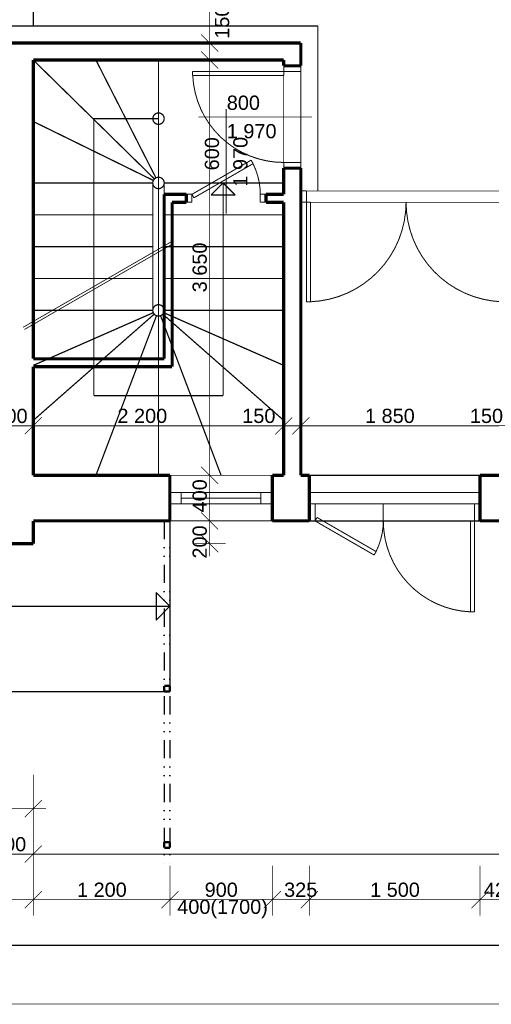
# Model space of a CAD drawing. Extents: x -289843 to 60066, y -44128 to 109843.
# Tile 31 of 61: x -53842 to -49699, y 17850 to 26502. Entities that reach past the tile are written whole.
import ezdxf

# ---------------------------------------------------------------- set-up
doc = ezdxf.new("R2010")
doc.units = 0
doc.header["$MEASUREMENT"] = 0
for name, pattern in [('DOT___DASHED', [335.138882, 176.388884, -88.194442, 0, -70.555556]), ('DVOJBODKO_IARKOVAN__2', [385, 160, -75, 0, -75, 0, -75]), ('DĚLICÍ', [317.5, 127, -63.5, 0, -63.5, 0, -63.5])]:
    doc.linetypes.add(name, pattern=pattern)
for name, color, linetype in [('KÓTY', 7, 'Continuous'), ('múry', 7, 'Continuous'), ('PRIEVLAKY', 7, 'Continuous'), ('SHUTTERS', 7, 'Continuous'), ('TEXTY', 7, 'Continuous'), ('čiary', 7, 'Continuous')]:
    doc.layers.add(name, color=color, linetype=linetype)
doc.styles.add('GENERATED_STYLE_1', font='arial.ttf')
doc.dimstyles.new('Dimstyle_D87F', dxfattribs={"dimtxt": 125, "dimasz": 142.5, "dimexe": 0.18, "dimexo": 0.3, "dimgap": 0.09, "dimtad": 1, "dimdec": 0, "dimzin": 0, "dimdsep": 46, "dimtxsty": 'GENERATED_STYLE_1', "dimblk": 'ARROWHEAD_6', "dimblk1": 'ARROWHEAD_6', "dimblk2": 'ARROWHEAD_6', "dimcen": 0.09, "dimclrd": 124, "dimclre": 124, "dimclrt": 124, "dimadec": 0, "dimazin": 0, "dimtfac": 1, "dimtdec": 4, "dimtmove": 0, "dimatfit": 0, "dimfxl": 0, "dimtolj": 1, "dimtzin": 0, "dimarcsym": 0})
doc.dimstyles.new('Dimstyle_DAEE', dxfattribs={"dimtxt": 125, "dimasz": 142.5, "dimexe": 0.18, "dimexo": 0, "dimgap": 0.09, "dimtad": 1, "dimdec": 0, "dimzin": 0, "dimdsep": 46, "dimtxsty": 'GENERATED_STYLE_1', "dimblk": 'ARROWHEAD_6', "dimblk1": 'ARROWHEAD_6', "dimblk2": 'ARROWHEAD_6', "dimcen": 0.09, "dimse1": 1, "dimse2": 1, "dimclrd": 124, "dimclre": 124, "dimclrt": 124, "dimadec": 0, "dimazin": 0, "dimtfac": 1, "dimtdec": 4, "dimtmove": 0, "dimatfit": 0, "dimfxl": 0, "dimtolj": 1, "dimtzin": 0, "dimarcsym": 0})
doc.dimstyles.new('Dimstyle_DBDF', dxfattribs={"dimtxt": 125, "dimasz": 142.5, "dimexe": 0.18, "dimexo": 0.4, "dimgap": 0.09, "dimtad": 1, "dimdec": 0, "dimzin": 0, "dimdsep": 46, "dimtxsty": 'GENERATED_STYLE_1', "dimblk": 'ARROWHEAD_6', "dimblk1": 'ARROWHEAD_6', "dimblk2": 'ARROWHEAD_6', "dimcen": 0.09, "dimclrd": 124, "dimclre": 124, "dimclrt": 124, "dimadec": 0, "dimazin": 0, "dimtfac": 1, "dimtdec": 4, "dimtmove": 0, "dimatfit": 0, "dimfxl": 0, "dimtolj": 1, "dimtzin": 0, "dimarcsym": 0})

# ---------------------------------------------------------------- blocks, each defined once
blk = doc.blocks.new('*D809')
at = {"layer": 'KÓTY', "color": 124, "linetype": 'Continuous', "transparency": 16777216, "const_width": 6.17}
for points in [[(-54048, 23008.3), (-54198, 22858.3)], [(-54123, 22933.3), (-53723, 22933.3)], [(-53648, 23008.3), (-53798, 22858.3)]]:
    blk.add_lwpolyline(points, dxfattribs=at)
at = {"layer": 'KÓTY', "color": 124, "transparency": 16777216, "style": 'GENERATED_STYLE_1', "oblique": 0}
blk.add_text('400', height=125, dxfattribs=at).set_placement((-54064.4, 22957.7))
blk = doc.blocks.new('ARROWHEAD_6')
at = {"color": 0, "linetype": 'Continuous'}
for p, q in [((0, 0), (-1, 0)), ((-0.5, -0.5), (0.5, 0.5))]:
    blk.add_line(p, q, dxfattribs=at)
blk = doc.blocks.new('*D810')
at = {"layer": 'KÓTY', "color": 124, "linetype": 'Continuous', "transparency": 16777216, "const_width": 6.17}
for points in [[(-53648, 23008.3), (-53798, 22858.3)], [(-53723, 22933.3), (-51523, 22933.3)], [(-51448, 23008.3), (-51598, 22858.3)]]:
    blk.add_lwpolyline(points, dxfattribs=at)
at = {"layer": 'KÓTY', "color": 124, "transparency": 16777216, "style": 'GENERATED_STYLE_1', "oblique": 0}
for s, p in [('2\xa0200', (-52983.7, 22958.3)), ('150', (-51887.2, 22958.3))]:
    blk.add_text(s, height=125, dxfattribs=at).set_placement(p)
blk = doc.blocks.new('*D811')
at = {"layer": 'KÓTY', "color": 124, "linetype": 'Continuous', "transparency": 16777216, "const_width": 6.17}
for points in [[(-51448, 23008.3), (-51598, 22858.3)], [(-51523, 22933.3), (-51373, 22933.3)], [(-51298, 23008.3), (-51448, 22858.3)]]:
    blk.add_lwpolyline(points, dxfattribs=at)
blk = doc.blocks.new('*D812')
at = {"layer": 'KÓTY', "color": 124, "linetype": 'Continuous', "transparency": 16777216, "const_width": 6.17}
for points in [[(-51298, 23008.3), (-51448, 22858.3)], [(-51373, 22933.3), (-49523, 22933.3)], [(-49448, 23008.3), (-49598, 22858.3)]]:
    blk.add_lwpolyline(points, dxfattribs=at)
at = {"layer": 'KÓTY', "color": 124, "transparency": 16777216, "style": 'GENERATED_STYLE_1', "oblique": 0}
for s, p in [('1\xa0850', (-50808.7, 22958.3)), ('150', (-49887.2, 22958.3))]:
    blk.add_text(s, height=125, dxfattribs=at).set_placement(p)
blk = doc.blocks.new('*D921')
at = {"layer": 'Defpoints', "color": 0, "linetype": 'Continuous', "lineweight": 0, "transparency": 16777216}
for p in [(-64873, 21897.8), (-27223, 21897.8), (-27223, 18369)]:
    blk.add_point(p, dxfattribs=at)
at = {"layer": 'KÓTY', "color": 124, "linetype": 'Continuous', "lineweight": -2, "transparency": 16777216}
for p, q in [((-64873, 21897.5), (-64873, 18368.8)), ((-27223, 21897.5), (-27223, 18368.8)), ((-64730.5, 18369), (-27365.5, 18369))]:
    blk.add_line(p, q, dxfattribs=at)
at = {"layer": 'KÓTY', "color": 124, "linetype": 'Continuous', "lineweight": -2, "transparency": 16777216, "xscale": 142.5, "yscale": 142.5, "zscale": 142.5, "rotation": 180}
blk.add_blockref('ARROWHEAD_6', (-64873, 18369), dxfattribs=at)
at = {"layer": 'KÓTY', "color": 124, "linetype": 'Continuous', "lineweight": -2, "transparency": 16777216, "xscale": 142.5, "yscale": 142.5, "zscale": 142.5}
blk.add_blockref('ARROWHEAD_6', (-27223, 18369), dxfattribs=at)
at = {"layer": 'KÓTY', "color": 124, "linetype": 'Continuous', "transparency": 16777216, "insert": (-46048, 18433), "char_height": 125, "attachment_point": 5, "style": 'GENERATED_STYLE_1'}
blk.add_mtext('\\A1;37650', dxfattribs=at)
blk = doc.blocks.new('*D933')
at = {"layer": 'KÓTY', "color": 124, "linetype": 'Continuous', "transparency": 16777216, "const_width": 6.17}
for points in [[(-54623, 19428.4), (-54623, 19869)], [(-53723, 19428.4), (-53723, 19869)], [(-54548, 19644), (-54698, 19494)], [(-53798, 19494), (-53648, 19644)], [(-54623, 19569), (-53723, 19569)], [(-53723, 19569), (-53610.5, 19569)]]:
    blk.add_lwpolyline(points, dxfattribs=at)
at = {"layer": 'KÓTY', "color": 124, "transparency": 16777216, "style": 'GENERATED_STYLE_1', "oblique": 0}
blk.add_text('900', height=125, dxfattribs=at).set_placement((-54317.6, 19594))
blk = doc.blocks.new('*D939')
at = {"layer": 'KÓTY', "color": 124, "linetype": 'Continuous', "transparency": 16777216, "const_width": 6.17}
for points in [[(-54123, 19028.4), (-54123, 19469)], [(-53723, 19028.4), (-53723, 19469)], [(-54048, 19244), (-54198, 19094)], [(-53648, 19244), (-53798, 19094)], [(-54123, 19169), (-53723, 19169)]]:
    blk.add_lwpolyline(points, dxfattribs=at)
at = {"layer": 'KÓTY', "color": 124, "transparency": 16777216, "style": 'GENERATED_STYLE_1', "oblique": 0}
blk.add_text('400', height=125, dxfattribs=at).set_placement((-54076.8, 19194))
blk = doc.blocks.new('*D940')
at = {"layer": 'KÓTY', "color": 124, "linetype": 'Continuous', "transparency": 16777216, "const_width": 6.17}
for points in [[(-53723, 19028.4), (-53723, 19469)], [(-38373, 19028.4), (-38373, 19469)], [(-53648, 19244), (-53798, 19094)], [(-38448, 19094), (-38298, 19244)], [(-53723, 19169), (-38373, 19169)], [(-38373, 19169), (-38260.5, 19169)]]:
    blk.add_lwpolyline(points, dxfattribs=at)
at = {"layer": 'KÓTY', "color": 124, "transparency": 16777216, "style": 'GENERATED_STYLE_1', "oblique": 0}
blk.add_text('15\xa0350', height=125, dxfattribs=at).set_placement((-46312.2, 19194))
blk = doc.blocks.new('*D942')
at = {"layer": 'KÓTY', "color": 124, "linetype": 'Continuous', "transparency": 16777216, "const_width": 6.17}
for points in [[(-52248.8, 22172.8), (-52098.8, 22022.8)], [(-52033.2, 22097.8), (-52314.5, 22097.8)], [(-52173.8, 21897.8), (-52173.8, 22097.8)], [(-52033.2, 21897.8), (-52314.5, 21897.8)], [(-52248.8, 21972.8), (-52098.8, 21822.8)], [(-52173.8, 21785.3), (-52173.8, 21897.8)]]:
    blk.add_lwpolyline(points, dxfattribs=at)
at = {"layer": 'KÓTY', "color": 124, "transparency": 16777216, "style": 'GENERATED_STYLE_1', "oblique": 0}
blk.add_text('200', height=125, rotation=90, dxfattribs=at).set_placement((-52198.8, 21766.8))
blk = doc.blocks.new('*D943')
at = {"layer": 'KÓTY', "color": 124, "linetype": 'Continuous', "transparency": 16777216, "const_width": 6.17}
for points in [[(-52033.2, 22497.8), (-52314.5, 22497.8)], [(-52248.8, 22572.8), (-52098.8, 22422.8)], [(-52173.8, 22097.8), (-52173.8, 22497.8)], [(-52248.8, 22172.8), (-52098.8, 22022.8)], [(-52033.2, 22097.8), (-52314.5, 22097.8)]]:
    blk.add_lwpolyline(points, dxfattribs=at)
at = {"layer": 'KÓTY', "color": 124, "transparency": 16777216, "style": 'GENERATED_STYLE_1', "oblique": 0}
blk.add_text('400', height=125, rotation=90, dxfattribs=at).set_placement((-52198.8, 22172.4))
blk = doc.blocks.new('*D944')
at = {"layer": 'KÓTY', "color": 124, "linetype": 'Continuous', "transparency": 16777216, "const_width": 6.17}
for points in [[(-52248.8, 26222.8), (-52098.8, 26072.8)], [(-52033.2, 26147.8), (-52314.5, 26147.8)], [(-52173.8, 22497.8), (-52173.8, 26147.8)], [(-52033.2, 22497.8), (-52314.5, 22497.8)], [(-52248.8, 22572.8), (-52098.8, 22422.8)]]:
    blk.add_lwpolyline(points, dxfattribs=at)
at = {"layer": 'KÓTY', "color": 124, "transparency": 16777216, "style": 'GENERATED_STYLE_1', "oblique": 0}
blk.add_text('3\xa0650', height=125, rotation=90, dxfattribs=at).set_placement((-52198.8, 24106.7))
blk = doc.blocks.new('*D945')
at = {"layer": 'KÓTY', "color": 124, "linetype": 'Continuous', "transparency": 16777216, "const_width": 6.17}
for points in [[(-52248.8, 26372.8), (-52098.8, 26222.8)], [(-52033.2, 26297.8), (-52314.5, 26297.8)], [(-52248.8, 26222.8), (-52098.8, 26072.8)], [(-52173.8, 26147.8), (-52173.8, 26297.8)], [(-52033.2, 26147.8), (-52314.5, 26147.8)]]:
    blk.add_lwpolyline(points, dxfattribs=at)
blk = doc.blocks.new('*D946')
at = {"layer": 'KÓTY', "color": 124, "linetype": 'Continuous', "transparency": 16777216, "const_width": 6.17}
for points in [[(-52248.8, 27572.8), (-52098.8, 27422.8)], [(-52033.2, 27497.8), (-52314.5, 27497.8)], [(-52173.8, 26297.8), (-52173.8, 27497.8)], [(-52248.8, 26372.8), (-52098.8, 26222.8)], [(-52033.2, 26297.8), (-52314.5, 26297.8)]]:
    blk.add_lwpolyline(points, dxfattribs=at)
at = {"layer": 'KÓTY', "color": 124, "transparency": 16777216, "style": 'GENERATED_STYLE_1', "oblique": 0}
for s, p in [('1\xa0200', (-52198.8, 26681.7)), ('150', (-52002.1, 26335.1))]:
    blk.add_text(s, height=125, rotation=90, dxfattribs=at).set_placement(p)
blk = doc.blocks.new('*D965')
at = {"layer": 'KÓTY', "color": 124, "linetype": 'Continuous', "transparency": 16777216, "const_width": 6.17}
for points in [[(-64873, 18628.4), (-64873, 19069)], [(-53723, 18628.4), (-53723, 19069)], [(-64798, 18844), (-64948, 18694)], [(-53648, 18844), (-53798, 18694)], [(-64985.5, 18769), (-64873, 18769)], [(-64873, 18769), (-53723, 18769)]]:
    blk.add_lwpolyline(points, dxfattribs=at)
at = {"layer": 'KÓTY', "color": 124, "transparency": 16777216, "style": 'GENERATED_STYLE_1', "oblique": 0}
blk.add_text('11\xa0150', height=125, dxfattribs=at).set_placement((-59562.2, 18794))
blk = doc.blocks.new('*D966')
at = {"layer": 'KÓTY', "color": 124, "linetype": 'Continuous', "transparency": 16777216, "const_width": 6.17}
for points in [[(-53723, 18628.4), (-53723, 19069)], [(-52523, 18628.4), (-52523, 19069)], [(-53648, 18844), (-53798, 18694)], [(-52448, 18844), (-52598, 18694)], [(-53723, 18769), (-52523, 18769)]]:
    blk.add_lwpolyline(points, dxfattribs=at)
at = {"layer": 'KÓTY', "color": 124, "transparency": 16777216, "style": 'GENERATED_STYLE_1', "oblique": 0}
blk.add_text('1\xa0200', height=125, dxfattribs=at).set_placement((-53339, 18794))
blk = doc.blocks.new('*D967')
at = {"layer": 'KÓTY', "color": 124, "linetype": 'Continuous', "transparency": 16777216, "const_width": 6.17}
for points in [[(-52523, 18628.4), (-52523, 19069)], [(-51623, 18628.4), (-51623, 19069)], [(-52448, 18844), (-52598, 18694)], [(-51548, 18844), (-51698, 18694)], [(-52523, 18769), (-51623, 18769)]]:
    blk.add_lwpolyline(points, dxfattribs=at)
at = {"layer": 'KÓTY', "color": 124, "transparency": 16777216, "style": 'GENERATED_STYLE_1', "oblique": 0}
blk.add_text('900', height=125, dxfattribs=at).set_placement((-52217.6, 18794))
blk = doc.blocks.new('*D968')
at = {"layer": 'KÓTY', "color": 124, "linetype": 'Continuous', "transparency": 16777216, "const_width": 6.17}
for points in [[(-51623, 18628.4), (-51623, 19069)], [(-51298, 18628.4), (-51298, 19069)], [(-51548, 18844), (-51698, 18694)], [(-51223, 18844), (-51373, 18694)], [(-51623, 18769), (-51298, 18769)]]:
    blk.add_lwpolyline(points, dxfattribs=at)
at = {"layer": 'KÓTY', "color": 124, "transparency": 16777216, "style": 'GENERATED_STYLE_1', "oblique": 0}
blk.add_text('325', height=125, dxfattribs=at).set_placement((-51519.5, 18794))
blk = doc.blocks.new('*D969')
at = {"layer": 'KÓTY', "color": 124, "linetype": 'Continuous', "transparency": 16777216, "const_width": 6.17}
for points in [[(-51298, 18628.4), (-51298, 19069)], [(-49798, 18628.4), (-49798, 19069)], [(-51223, 18844), (-51373, 18694)], [(-49723, 18844), (-49873, 18694)], [(-51298, 18769), (-49798, 18769)]]:
    blk.add_lwpolyline(points, dxfattribs=at)
at = {"layer": 'KÓTY', "color": 124, "transparency": 16777216, "style": 'GENERATED_STYLE_1', "oblique": 0}
blk.add_text('1\xa0500', height=125, dxfattribs=at).set_placement((-50764, 18794))
blk = doc.blocks.new('*D970')
at = {"layer": 'KÓTY', "color": 124, "linetype": 'Continuous', "transparency": 16777216, "const_width": 6.17}
for points in [[(-49798, 18628.4), (-49798, 19069)], [(-49373, 18628.4), (-49373, 19069)], [(-49723, 18844), (-49873, 18694)], [(-49298, 18844), (-49448, 18694)], [(-49798, 18769), (-49373, 18769)]]:
    blk.add_lwpolyline(points, dxfattribs=at)
at = {"layer": 'KÓTY', "color": 124, "transparency": 16777216, "style": 'GENERATED_STYLE_1', "oblique": 0}
blk.add_text('425', height=125, dxfattribs=at).set_placement((-49764.2, 18794))
blk = doc.blocks.new('D1_Metal_70_749')
at = {"color": 0, "linetype": 'ByBlock', "const_width": 8.82}
blk.add_lwpolyline([(-236.2, 269.2, 0.116835), (-300, 0)], format="xyb", dxfattribs=at)
for points in [[(-219.6, 300), (-237.1, 269.7)], [(-237.1, 269.7), (282.5, -30.3)], [(300, 0), (-219.6, 300)], [(-350, 0), (-300, 0)], [(-300, 0), (-300, -70)], [(282.5, -30.3), (300, 0)], [(350, 0), (300, 0)], [(300, 0), (300, -70)], [(-300, -70), (-350, -70)], [(300, -70), (350, -70)]]:
    blk.add_lwpolyline(points, dxfattribs=at)
blk = doc.blocks.new('Značka_okna-dveří_-_70_1492')
at = {"color": 154, "linetype": 'Continuous', "const_width": 7}
blk.add_lwpolyline([(0, 750), (0, -170)], dxfattribs=at)
at = {"color": 154, "style": 'GENERATED_STYLE_1'}
for tag, p in [('AC_WIDO_A_SIZE', (-62.5, 210.7)), ('AC_WIDO_B_SIZE', (187.5, 67.9))]:
    blk.add_attdef(tag, p, '', height=125, rotation=90, dxfattribs=at)
blk = doc.blocks.new('D2_Metal_70_743')
at = {"color": 0, "linetype": 'ByBlock', "const_width": 8.82}
for points in [[(-875, 0), (-875, 875)], [(-875, 875), (-840, 875)], [(-840, 875), (-840, 0)], [(875, 875), (840, 875)], [(840, 875), (840, 0)], [(875, 0), (875, 875)], [(-925, 0), (-875, 0)], [(-875, 0), (-875, -100)], [(-840, 0), (-875, 0)], [(840, 0), (875, 0)], [(925, 0), (875, 0)], [(875, 0), (875, -100)], [(-875, -100), (-925, -100)], [(875, -100), (925, -100)]]:
    blk.add_lwpolyline(points, dxfattribs=at)
for points in [[(0, 0, 0.402543), (-840, 874.3)], [(840, 874.3, 0.402543), (0, 0)]]:
    blk.add_lwpolyline(points, format="xyb", dxfattribs=at)
blk = doc.blocks.new('W_Pivot_Hung_70_1033')
at = {"color": 0, "linetype": 'ByBlock', "const_width": 8.82}
for points in [[(-450, 0), (450, 0)], [(-350, 0), (-350, -100)], [(350, 0), (350, -100)], [(-350, -50), (350, -50)], [(-350, -50), (350, -50)], [(-450, -100), (450, -100)]]:
    blk.add_lwpolyline(points, dxfattribs=at)
blk = doc.blocks.new('D1_Metal_70_726')
at = {"color": 0, "linetype": 'ByBlock', "const_width": 8.82}
blk.add_lwpolyline([(365, 799.2, 0.401453), (-400, 0)], format="xyb", dxfattribs=at)
for points in [[(400, 800), (365, 800)], [(365, 800), (365, 0)], [(400, 0), (400, 800)], [(-450, 0), (-400, 0)], [(-400, 0), (-400, -150)], [(365, 0), (400, 0)], [(450, 0), (400, 0)], [(400, 0), (400, -150)], [(-400, -150), (-450, -150)], [(400, -150), (450, -150)]]:
    blk.add_lwpolyline(points, dxfattribs=at)
blk = doc.blocks.new('D1_Metal_70_727')
at = {"color": 0, "linetype": 'ByBlock', "const_width": 8.82}
blk.add_lwpolyline([(-236.2, 269.2, 0.116835), (-300, 0)], format="xyb", dxfattribs=at)
for points in [[(-219.6, 300), (-237.1, 269.7)], [(-237.1, 269.7), (282.5, -30.3)], [(300, 0), (-219.6, 300)], [(-350, 0), (-300, 0)], [(-300, 0), (-300, -150)], [(282.5, -30.3), (300, 0)], [(350, 0), (300, 0)], [(300, 0), (300, -150)], [(-300, -150), (-350, -150)], [(300, -150), (350, -150)]]:
    blk.add_lwpolyline(points, dxfattribs=at)
blk = doc.blocks.new('D1_Metal_70_720')
at = {"color": 0, "linetype": 'ByBlock', "const_width": 8.82}
blk.add_lwpolyline([(365, 799.2, 0.401453), (-400, 0)], format="xyb", dxfattribs=at)
for points in [[(400, 800), (365, 800)], [(365, 800), (365, 0)], [(400, 0), (400, 800)], [(-450, 0), (-400, 0)], [(-400, 0), (-400, -150)], [(365, 0), (400, 0)], [(450, 0), (400, 0)], [(400, 0), (400, -150)], [(-400, -150), (-450, -150)], [(400, -150), (450, -150)]]:
    blk.add_lwpolyline(points, dxfattribs=at)
blk = doc.blocks.new('Značka_okna-dveří_-_70_1467')
at = {"color": 154, "linetype": 'Continuous', "const_width": 7}
blk.add_lwpolyline([(0, 750), (0, -250)], dxfattribs=at)
at = {"color": 154, "style": 'GENERATED_STYLE_1'}
for tag, p in [('AC_WIDO_B_SIZE', (-187.5, 500)), ('AC_WIDO_A_SIZE', (62.5, 500))]:
    blk.add_attdef(tag, p, '', height=125, rotation=-90, dxfattribs=at)
blk = doc.blocks.new('DIM_2232', base_point=(-64473, 22933.3))
at = {"layer": 'KÓTY', "color": 124, "linetype": 'Continuous'}
for p1, p2, picture, middle in [((-51373, 24322.8), (-49523, 24397.8), '*D812', (-50760.5, 23020.8)), ((-53723, 24097.8), (-51523, 24322.8), '*D810', (-52935.5, 23020.8))]:
    dim = blk.add_linear_dim(base=(-64473, 22933.3), p1=p1, p2=p2, dimstyle='Dimstyle_DAEE', dxfattribs=at)
    dim.commit()
    dim.dimension.update_dxf_attribs({"geometry": picture, "text_midpoint": middle})
for p1, p2, distance, picture, middle in [((-51523, 24322.8), (-51373, 24322.8), -1389.5, '*D811', (-51839, 23020.8)), ((-54123, 24097.8), (-53723, 24097.8), -1164.5, '*D809', (-54016.2, 23020.2))]:
    dim = blk.add_aligned_dim(p1=p1, p2=p2, distance=distance, dimstyle='Dimstyle_DAEE', dxfattribs=at)
    dim.commit()
    dim.dimension.update_dxf_attribs({"geometry": picture, "text_midpoint": middle})
blk = doc.blocks.new('DIM_2250', base_point=(-58923, 19569))
at = {"layer": 'KÓTY', "color": 124, "linetype": 'Continuous'}
dim = blk.add_aligned_dim(p1=(-54623, 21897.8), p2=(-53723, 21897.8), distance=-2328.8, dimstyle='Dimstyle_D87F', dxfattribs=at)
dim.commit()
dim.dimension.update_dxf_attribs({"geometry": '*D933', "text_midpoint": (-54269.4, 19656.5)})
blk = doc.blocks.new('DIM_2251', base_point=(-64473, 19169))
at = {"layer": 'KÓTY', "color": 124, "linetype": 'Continuous'}
dim = blk.add_linear_dim(base=(-64473, 19169), p1=(-54123, 22297.8), p2=(-53723, 21897.8), dimstyle='Dimstyle_D87F', dxfattribs=at)
dim.commit()
dim.dimension.update_dxf_attribs({"geometry": '*D939', "text_midpoint": (-54028.6, 19256.5)})
dim = blk.add_aligned_dim(p1=(-53723, 21897.8), p2=(-38373, 21897.8), distance=-2728.8, dimstyle='Dimstyle_D87F', dxfattribs=at)
dim.commit()
dim.dimension.update_dxf_attribs({"geometry": '*D940', "text_midpoint": (-46215.8, 19256.5)})
blk = doc.blocks.new('DIM_2252', base_point=(-52173.8, 22097.8))
at = {"layer": 'KÓTY', "color": 124, "linetype": 'Continuous'}
for p1, p2, picture, middle in [((-54123, 26297.8), (-46048, 27497.8), '*D946', (-52261.3, 26729.9)), ((-53723, 26147.8), (-54123, 26297.8), '*D945', (-52064.6, 26383.3)), ((-46048, 22497.8), (-53723, 26147.8), '*D944', (-52261.3, 24154.9)), ((-53723, 21897.8), (-46048, 22097.8), '*D942', (-52261.3, 21815))]:
    dim = blk.add_linear_dim(base=(-52173.8, 22097.8), p1=p1, p2=p2, angle=90, dimstyle='Dimstyle_DBDF', dxfattribs=at)
    dim.commit()
    dim.dimension.update_dxf_attribs({"geometry": picture, "text_midpoint": middle, "text_rotation": 90})
dim = blk.add_aligned_dim(p1=(-46048, 22097.8), p2=(-46048, 22497.8), distance=6125.9, dimstyle='Dimstyle_DBDF', dxfattribs=at)
dim.commit()
dim.dimension.update_dxf_attribs({"geometry": '*D943', "text_midpoint": (-52261.3, 22220.6), "text_rotation": 90})
blk = doc.blocks.new('DIM_2255', base_point=(-53723, 18769))
at = {"layer": 'KÓTY', "color": 124, "linetype": 'Continuous'}
dim = blk.add_linear_dim(base=(-53723, 18769), p1=(-53723, 21897.8), p2=(-52523, 22097.8), dimstyle='Dimstyle_D87F', dxfattribs=at)
dim.commit()
dim.dimension.update_dxf_attribs({"geometry": '*D966', "text_midpoint": (-53290.8, 18856.5)})
for p1, p2, distance, picture, middle in [((-52523, 22097.8), (-51623, 22097.8), -3328.8, '*D967', (-52169.4, 18856.5)), ((-51623, 22097.8), (-51298, 22097.8), -3328.8, '*D968', (-51471.3, 18856.5)), ((-51298, 22097.8), (-49798, 22097.8), -3328.8, '*D969', (-50715.8, 18856.5)), ((-49798, 22097.8), (-49373, 22097.8), -3328.8, '*D970', (-49715.9, 18856.5)), ((-64873, 21897.8), (-53723, 21897.8), -3128.8, '*D965', (-59465.8, 18856.5))]:
    dim = blk.add_aligned_dim(p1=p1, p2=p2, distance=distance, dimstyle='Dimstyle_D87F', dxfattribs=at)
    dim.commit()
    dim.dimension.update_dxf_attribs({"geometry": picture, "text_midpoint": middle})

msp = doc.modelspace()

# ---------------------------------------------------------------- linework, layer by layer
at = {"color": 154, "linetype": 'Continuous', "lineweight": 0, "const_width": 7}
for points in [[(-51623, 22497.8), (-52523, 22497.8)], [(-52523, 22097.8), (-51623, 22097.8)]]:
    msp.add_lwpolyline(points, dxfattribs=at)
at = {"layer": 'múry', "color": 7, "linetype": 'DVOJBODKO_IARKOVAN__2'}
for p, q in [((-52573, 22097.8), (-52573, 19065.4)), ((-52523, 22097.8), (-52523, 19065.4))]:
    msp.add_line(p, q, dxfattribs=at)
at = {"layer": 'múry', "color": 7, "linetype": 'Continuous'}
for p, q in [((-52644.8, 21469.6), (-52644.8, 21226)), ((-52523, 21347.8), (-52644.8, 21469.6)), ((-55523, 21347.8), (-52523, 21347.8)), ((-52523, 21347.8), (-52644.8, 21226))]:
    msp.add_line(p, q, dxfattribs=at)
at = {"layer": 'múry', "color": 7, "linetype": 'Continuous', "lineweight": 0, "const_width": 27.5}
for points in [[(-53723, 26297.8), (-54123, 26297.8)], [(-51373, 26297.8), (-53723, 26297.8)], [(-51373, 26097.8), (-51373, 26297.8)], [(-53723, 26147.8), (-51523, 26147.8)], [(-53723, 23522.8), (-53723, 26147.8)], [(-51523, 26147.8), (-51523, 26097.8)], [(-51523, 26097.8), (-51373, 26097.8)], [(-51523, 25197.8), (-51373, 25197.8)], [(-51523, 25197.8), (-51523, 24967.8)], [(-51373, 24997.8), (-51373, 25197.8)], [(-51373, 24997.8), (-51373, 24897.8)], [(-52573, 24967.8), (-52573, 23522.8)], [(-52378.8, 24967.8), (-52573, 24967.8)], [(-52378.8, 24967.8), (-52378.8, 24897.8)], [(-51678.8, 24967.8), (-51678.8, 24897.8)], [(-51523, 24967.8), (-51678.8, 24967.8)], [(-52503, 23452.8), (-52503, 24897.8)], [(-52503, 24897.8), (-52378.8, 24897.8)], [(-51678.8, 24897.8), (-51523, 24897.8)], [(-51523, 24897.8), (-51523, 22497.8)], [(-51373, 22497.8), (-51373, 24897.8)], [(-52573, 23522.8), (-53723, 23522.8)], [(-53723, 22497.8), (-53723, 23452.8)], [(-53723, 23452.8), (-52503, 23452.8)], [(-52523, 22497.8), (-53723, 22497.8)], [(-52523, 22497.8), (-52523, 22097.8)], [(-51623, 22497.8), (-51623, 22097.8)], [(-51523, 22497.8), (-51623, 22497.8)], [(-51298, 22497.8), (-51373, 22497.8)], [(-51298, 22497.8), (-51298, 22097.8)], [(-49798, 22497.8), (-49798, 22097.8)], [(-49523, 22497.8), (-49798, 22497.8)], [(-53723, 21897.8), (-53723, 22097.8)], [(-53723, 22097.8), (-52523, 22097.8)], [(-51623, 22097.8), (-51298, 22097.8)], [(-49798, 22097.8), (-49373, 22097.8)], [(-54623, 21897.8), (-53723, 21897.8)]]:
    msp.add_lwpolyline(points, dxfattribs=at)
at = {"layer": 'múry', "color": 7, "linetype": 'Continuous'}
for points, const_width in [([(-52523, 20597.8), (-53923, 20597.8)], 11), ([(-68181.3, 17852.5), (-4585.6, 17852.5)], 6)]:
    msp.add_lwpolyline(points, dxfattribs=dict(at, const_width=const_width))
at = {"layer": 'PRIEVLAKY', "color": 7, "linetype": 'DĚLICÍ', "const_width": 11}
for points in [[(-53723, 27497.8), (-53723, 26447.8)], [(-51223, 26447.8), (-54273, 26447.8)], [(-51223, 26447.8), (-51223, 24997.8)]]:
    msp.add_lwpolyline(points, dxfattribs=at)
at = {"layer": 'PRIEVLAKY', "color": 7, "linetype": 'Continuous'}
for points, const_width in [([(-52523, 22097.8), (-52523, 20597.8)], 11), ([(-52573, 20647.8), (-52573, 20597.8)], 20), ([(-52573, 20647.8), (-52523, 20647.8)], 20), ([(-52573, 20597.8), (-52523, 20597.8)], 20), ([(-52523, 20597.8), (-52523, 20647.8)], 20), ([(-52573, 19275.3), (-52573, 19225.3)], 20), ([(-52573, 19275.3), (-52523, 19275.3)], 20), ([(-52573, 19225.3), (-52523, 19225.3)], 20), ([(-52523, 19225.3), (-52523, 19275.3)], 20)]:
    msp.add_lwpolyline(points, dxfattribs=dict(at, const_width=const_width))
at = {"layer": 'SHUTTERS', "color": 7, "linetype": 'Continuous'}
for points, const_width in [([(-52658.6, 25102.8), (-53723, 26147.8)], 11), ([(-53173, 26147.8), (-52645.7, 25112.3)], 11), ([(-52623, 26147.8), (-52623, 25117.8)], 11), ([(-51523, 25247.8), (-51523, 26047.8)], 7), ([(-51373, 26047.8), (-51373, 25247.8)], 7), ([(-53723, 25607.8), (-52667.8, 25089.8)], 11), ([(-52623, 25632.8), (-53198, 25632.8)], 11), ([(-53190.8, 25625.3), (-53190.8, 23197.8)], 11), ([(-53723, 25067.8), (-52673, 25067.8)], 11), ([(-52673, 25067.8), (-52673, 23947.8)], 11), ([(-52573, 25067.8), (-52573, 23947.8)], 11), ([(-52055.1, 25067.8), (-52161.4, 24961.5)], 11), ([(-52055.1, 25067.8), (-52055.1, 23197.8)], 11), ([(-52055.1, 25067.8), (-51948.8, 24961.5)], 11), ([(-52161.4, 24961.5), (-51948.8, 24961.5)], 11), ([(-51323, 24997.8), (-49573, 24997.8)], 7), ([(-49573, 24897.8), (-51323, 24897.8)], 7), ([(-53723, 24787.8), (-52673, 24787.8)], 11), ([(-53812.8, 23798.9), (-52513.8, 24548.9)], 7), ([(-53801.6, 23779.5), (-52502.6, 24529.5)], 7), ([(-53723, 24507.8), (-52673, 24507.8)], 11), ([(-53723, 24227.8), (-53025.3, 24227.8)], 11), ([(-53723, 23947.8), (-53510.2, 23947.8)], 11), ([(-52055.1, 23197.8), (-53190.8, 23197.8)], 11), ([(-51298, 22347.8), (-49798, 22347.8)], 7), ([(-49798, 22247.8), (-51298, 22247.8)], 7)]:
    msp.add_lwpolyline(points, dxfattribs=dict(at, const_width=const_width))
at = {"layer": 'SHUTTERS', "color": 7, "linetype": 'DOT___DASHED', "const_width": 7}
msp.add_lwpolyline([(-52623, 25230.7), (-52623, 23687.1)], dxfattribs=at)
at = {"layer": 'SHUTTERS', "color": 7, "linetype": 'DĚLICÍ', "const_width": 11}
for points in [[(-51523, 25067.8), (-52573, 25067.8)], [(-51523, 24787.8), (-52573, 24787.8)], [(-51523, 24507.8), (-52573, 24507.8)], [(-53025.3, 24227.8), (-52673, 24227.8)], [(-51523, 24227.8), (-52573, 24227.8)], [(-52668.7, 23927.7), (-53723, 23464.5)], [(-53510.2, 23947.8), (-52673, 23947.8)], [(-52640.7, 23901), (-53173, 22497.8)], [(-52623, 22497.8), (-52623, 23897.8)], [(-52605.2, 23901), (-52073, 22497.8)], [(-52585.4, 23914.8), (-51523, 22981.1)], [(-52577.2, 23927.7), (-51523, 23464.5)], [(-51523, 23947.8), (-52573, 23947.8)], [(-51298, 22497.8), (-49798, 22497.8)], [(-49798, 22097.8), (-51298, 22097.8)]]:
    msp.add_lwpolyline(points, dxfattribs=at)
at = {"layer": 'SHUTTERS', "color": 7, "linetype": 'DVOJBODKO_IARKOVAN__2', "const_width": 11}
msp.add_lwpolyline([(-52660.5, 23914.8), (-53723, 22981.1)], dxfattribs=at)
at = {"layer": 'čiary', "color": 7, "linetype": 'Continuous', "const_width": 11}
for points in [[(-52673, 25632.8, 1), (-52573, 25632.8, 1)], [(-52673, 25067.8, 1), (-52573, 25067.8, 1)], [(-52673, 23947.8, 1), (-52573, 23947.8, 1)]]:
    msp.add_lwpolyline(points, format="xyb", close=True, dxfattribs=at)

# ---------------------------------------------------------------- block references
at = {"layer": 'KÓTY', "color": 7, "linetype": 'Continuous'}
for name, p in [('DIM_2252', (-52173.8, 22097.8)), ('DIM_2232', (-64473, 22933.3)), ('DIM_2251', (-64473, 19169)), ('DIM_2255', (-53723, 18769)), ('DIM_2250', (-58923, 19569))]:
    msp.add_blockref(name, p, dxfattribs=at)
at = {"layer": 'múry', "color": 7, "linetype": 'Continuous', "lineweight": 0}
for name, p, rotation in [('D1_Metal_70_720', (-51523, 25647.8), 90), ('D2_Metal_70_743', (-50448, 24897.8), 180), ('W_Pivot_Hung_70_1033', (-52073, 22247.8), 180), ('D1_Metal_70_727', (-50948, 22097.8), 180)]:
    msp.add_blockref(name, p, dxfattribs=dict(at, rotation=rotation))
at = {"layer": 'múry', "color": 7, "linetype": 'Continuous', "lineweight": 0, "rotation": 90}
msp.add_blockref('Značka_okna-dveří_-_70_1467', (-51523, 25647.8), dxfattribs=at).add_auto_attribs({'AC_WIDO_A_SIZE': '800', 'AC_WIDO_B_SIZE': '1\xa0970'})
at = {"layer": 'múry', "color": 7, "linetype": 'Continuous', "lineweight": 0}
msp.add_blockref('Značka_okna-dveří_-_70_1492', (-52028.8, 24967.8), dxfattribs=at).add_auto_attribs({'AC_WIDO_A_SIZE': '600', 'AC_WIDO_B_SIZE': '1\xa0970'})
at = {"layer": 'múry', "color": 7, "linetype": 'Continuous', "lineweight": 0, "xscale": -1}
msp.add_blockref('D1_Metal_70_749', (-52028.8, 24967.8), dxfattribs=at)
at = {"layer": 'múry', "color": 7, "linetype": 'Continuous', "lineweight": 0, "xscale": -1, "rotation": 180}
msp.add_blockref('D1_Metal_70_726', (-50248, 22097.8), dxfattribs=at)

# ---------------------------------------------------------------- texts
at = {"layer": 'TEXTY', "color": 7, "insert": (-52060.3, 18769), "char_height": 125, "width": 925.395, "attachment_point": 2, "style": 'GENERATED_STYLE_1'}
msp.add_mtext('{\\fArial CE|b0|i0|c238|p34;400(1700)}', dxfattribs=at)

# ---------------------------------------------------------------- dimensions: what is measured, and where the dimension line sits
at = {"layer": 'KÓTY', "color": 7, "linetype": 'Continuous'}
dim = msp.add_aligned_dim(p1=(-64873, 21897.8), p2=(-27223, 21897.8), distance=-3528.8, dimstyle='Dimstyle_D87F', dxfattribs=at)
dim.commit()
dim.dimension.update_dxf_attribs({"geometry": '*D921', "text_midpoint": (-46048, 18433)})

doc.saveas('drawing.dxf')
